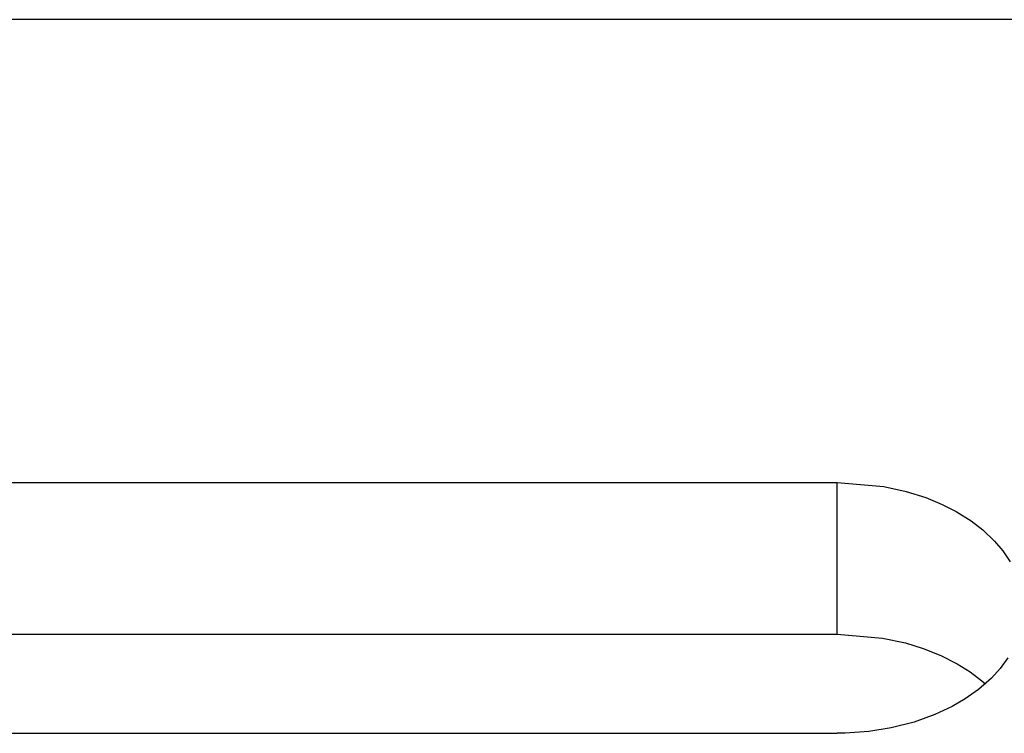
# Model space of a CAD drawing. Extents: x 32 to 227, y 64 to 157.
# Tile 47 of 48: x 174 to 187, y 130 to 140. Entities that reach past the tile are written whole.
import ezdxf

# ---------------------------------------------------------------- set-up
doc = ezdxf.new("R2010")
doc.units = 0
doc.header["$MEASUREMENT"] = 0
doc.layers.add('OUT', color=3, linetype='CONTINUOUS')

msp = doc.modelspace()

# ---------------------------------------------------------------- linework, layer by layer
at = {"layer": 'OUT', "color": 0}
for p, q in [((199.525, 139.743), (132.123, 139.743)), ((160.123, 133.52), (185.123, 133.52)), ((185.123, 131.481), (185.123, 133.52)), ((160.123, 131.481), (185.123, 131.481)), ((160.123, 130.149), (185.123, 130.149))]:
    msp.add_line(p, q, dxfattribs=at)
for points in [[(185.123, 133.52), (185.749, 133.467), (186.052, 133.4), (186.313, 133.317), (186.535, 133.226), (186.721, 133.131), (186.923, 133.004), (187.08, 132.883), (187.238, 132.733), (187.348, 132.603), (187.449, 132.453)], [(185.123, 131.481), (185.732, 131.43), (186.039, 131.364), (186.276, 131.291), (186.515, 131.196), (186.733, 131.085), (186.909, 130.975), (187.066, 130.856), (187.114, 130.815)], [(187.416, 131.163), (187.311, 131.02), (187.194, 130.891), (187.022, 130.738), (186.843, 130.611), (186.666, 130.508), (186.437, 130.401), (186.157, 130.3), (185.847, 130.221), (185.548, 130.173), (185.23, 130.15), (185.123, 130.149)]]:
    msp.add_lwpolyline(points, dxfattribs=at)

doc.saveas('drawing.dxf')
